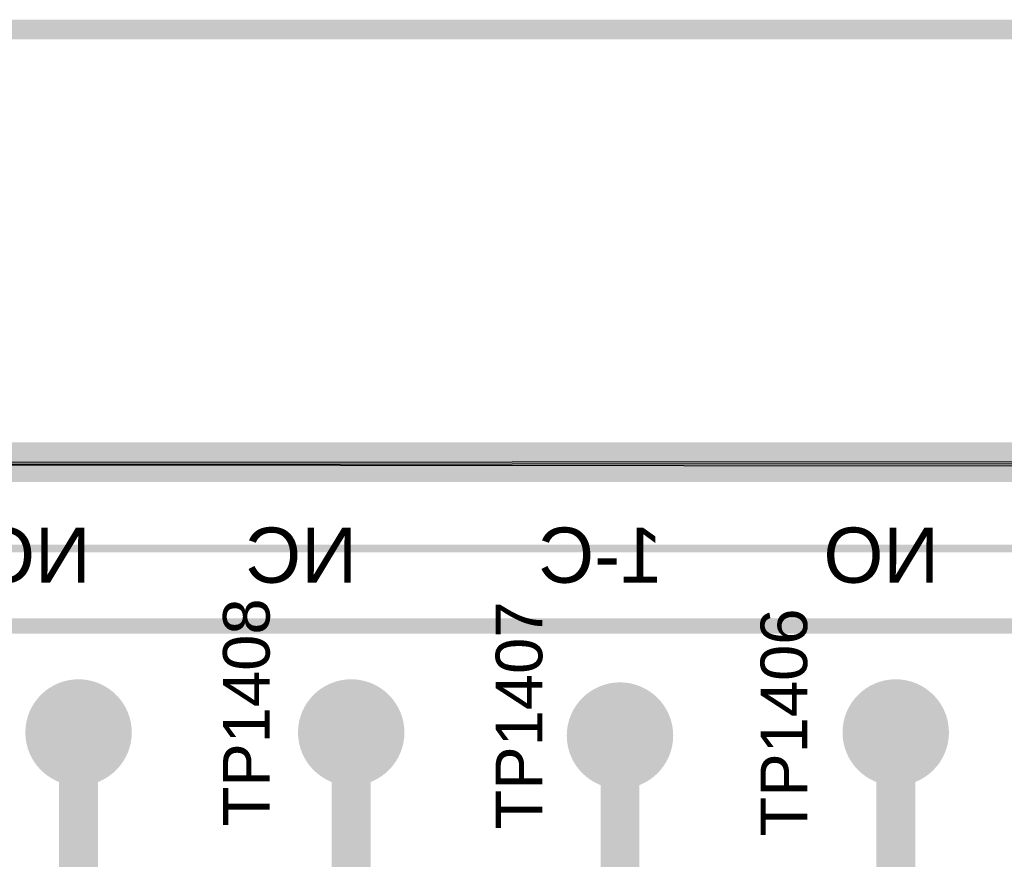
# Model space of a CAD drawing. Header units: inches. Extents: x -6 to 11.2, y -2.2 to 8.3.
# Tile 107 of 256: x 0.706 to 1.205, y 2.549 to 2.974. Entities that reach past the tile are written whole.
import ezdxf

# ---------------------------------------------------------------- set-up
doc = ezdxf.new("R2010")
doc.units = ezdxf.units.IN
doc.header["$MEASUREMENT"] = 0
for name, color, linetype in [('Board Layer Stack Bottom Overlay', 54, 'Continuous'), ('Board Outline', 76, 'Continuous'), ('Bottom Comp Body -Top13)-Comp Body -Bot14)', 56, 'Continuous'), ('Bottom Courtyard -Top15)-Courtyard -Bot16)', 56, 'Continuous'), ('Keep-Out Layer', 6, 'Continuous'), ('Layer 1- Top', 1, 'Continuous'), ('Layer 2- GND', 16, 'Continuous'), ('Layer 7- PWR', 76, 'Continuous'), ('Notes', 56, 'Continuous'), ('Top Overlay', 2, 'Continuous'), ('Top Solder', 216, 'Continuous')]:
    doc.layers.add(name, color=color, linetype=linetype)
doc.styles.add('Arial', font='txt', dxfattribs={"height": 0.2})

# ---------------------------------------------------------------- blocks, each defined once
blk = doc.blocks.new('TEST_PAD_1_27_____SS_17')
at = {"layer": 'Layer 1- Top'}
h = blk.add_hatch(color=7, dxfattribs=at)
edge = h.paths.add_edge_path()
edge.add_arc((0, 0), 0.025, 0, 360)
at = {"layer": 'Top Solder'}
h = blk.add_hatch(color=216, dxfattribs=at)
edge = h.paths.add_edge_path()
edge.add_arc((0, 0), 0.02697, 0, 360)
blk = doc.blocks.new('TEST_PAD_1_27_____SS_18')
at = {"layer": 'Layer 1- Top'}
h = blk.add_hatch(color=7, dxfattribs=at)
edge = h.paths.add_edge_path()
edge.add_arc((0, 0), 0.025, 0, 360)
at = {"layer": 'Top Solder'}
h = blk.add_hatch(color=216, dxfattribs=at)
edge = h.paths.add_edge_path()
edge.add_arc((0, 0), 0.02697, 0, 360)
blk = doc.blocks.new('TEST_PAD_1_27_____SS_19')
at = {"layer": 'Layer 1- Top'}
h = blk.add_hatch(color=7, dxfattribs=at)
edge = h.paths.add_edge_path()
edge.add_arc((0, 0), 0.025, 0, 360)
at = {"layer": 'Top Solder'}
h = blk.add_hatch(color=216, dxfattribs=at)
edge = h.paths.add_edge_path()
edge.add_arc((0, 0), 0.02697, 0, 360)
blk = doc.blocks.new('TEST_PAD_1_27_____SS_20')
at = {"layer": 'Layer 1- Top'}
h = blk.add_hatch(color=7, dxfattribs=at)
edge = h.paths.add_edge_path()
edge.add_arc((0, 0), 0.025, 0, 360)
at = {"layer": 'Top Solder'}
h = blk.add_hatch(color=216, dxfattribs=at)
edge = h.paths.add_edge_path()
edge.add_arc((0, 0), 0.02697, 0, 360)
blk = doc.blocks.new('1843648_B_186')
at = {"layer": 'Board Layer Stack Bottom Overlay'}
blk.add_lwpolyline([(0.78543, -0.16732, 0.00787, 0.00787, 0), (-0.09646, -0.16732, 0.00787, 0.00787, 0)], format="xyseb", dxfattribs=at)
at = {"layer": 'Bottom Comp Body -Top13)-Comp Body -Bot14)'}
blk.add_lwpolyline([(0.78543, -0.16732, 0.00394, 0.00394, 0), (-0.09646, -0.16732, 0.00394, 0.00394, 0)], format="xyseb", dxfattribs=at)
at = {"layer": 'Bottom Courtyard -Top15)-Courtyard -Bot16)'}
blk.add_lwpolyline([(0.8248, -0.20669, 0.00394, 0.00394, 0), (-0.13583, -0.20669, 0.00394, 0.00394, 0)], format="xyseb", dxfattribs=at)

msp = doc.modelspace()

# ---------------------------------------------------------------- linework, layer by layer
at = {"layer": 'Board Outline'}
msp.add_lwpolyline([(-0.00001, 2.74999, 0.015, 0.015, 0), (5.39999, 2.74999, 0.015, 0.015, 0)], format="xyseb", dxfattribs=at)
at = {"layer": 'Keep-Out Layer'}
msp.add_line((0.00236, 2.74921), (1.28661, 2.74814), dxfattribs=at)
msp.add_lwpolyline([(0, 2.74921, 0.01, 0.01, 0), (1.2878, 2.74921, 0.01, 0.01, 0)], format="xyseb", dxfattribs=at)
at = {"layer": 'Layer 1- Top'}
for points in [[(0.73583, 2.50315, 0.01969, 0.01969, 0), (0.73583, 2.61299, 0.01969, 0.01969, 0)], [(0.87402, 2.51181, 0.01969, 0.01969, 0), (0.87402, 2.61299, 0.01969, 0.01969, 0)], [(1.01024, 2.51378, 0.01969, 0.01969, 0), (1.01024, 2.61142, 0.01969, 0.01969, 0)], [(1.15, 2.50787, 0.01969, 0.01969, 0), (1.15, 2.61299, 0.01969, 0.01969, 0)]]:
    msp.add_lwpolyline(points, format="xyseb", dxfattribs=at)
for points in [[(0.73091, 2.61299, 0.00984, 0.00984, 1), (0.74075, 2.61299, 0.00984, 0.00984, 1)], [(0.86909, 2.61299, 0.00984, 0.00984, 1), (0.87894, 2.61299, 0.00984, 0.00984, 1)], [(1.00531, 2.61142, 0.00984, 0.00984, 1), (1.01516, 2.61142, 0.00984, 0.00984, 1)], [(1.14508, 2.61299, 0.00984, 0.00984, 1), (1.15492, 2.61299, 0.00984, 0.00984, 1)]]:
    msp.add_lwpolyline(points, format="xyseb", close=True, dxfattribs=at)
at = {"layer": 'Layer 2- GND'}
msp.add_line((0.00197, 2.74862), (1.28937, 2.74941), dxfattribs=at)
msp.add_lwpolyline([(-0.00001, 2.74999, 0.02, 0.02, 0), (5.39999, 2.74999, 0.02, 0.02, 0)], format="xyseb", dxfattribs=at)
at = {"layer": 'Layer 7- PWR'}
msp.add_line((0, 2.74961), (1.2874, 2.75039), dxfattribs=at)
msp.add_lwpolyline([(-0.00001, 2.74999, 0.02, 0.02, 0), (5.39999, 2.74999, 0.02, 0.02, 0)], format="xyseb", dxfattribs=at)
at = {"layer": 'Notes'}
msp.add_lwpolyline([(-0.00001, 2.96929, 0.01, 0.01, 0), (2.50804, 2.96929, 0.01, 0.01, 0)], format="xyseb", dxfattribs=at)

# ---------------------------------------------------------------- block references
for name, p, rotation in [('1843648_B_186', (1.15, 2.49961), 180), ('TEST_PAD_1_27_____SS_17', (0.73583, 2.61299), 90), ('TEST_PAD_1_27_____SS_18', (0.87402, 2.61299), 90), ('TEST_PAD_1_27_____SS_20', (1.15, 2.61299), 90), ('TEST_PAD_1_27_____SS_19', (1.01024, 2.61142), 90)]:
    msp.add_blockref(name, p, dxfattribs=dict(rotation=rotation))

# ---------------------------------------------------------------- texts
at = {"layer": 'Board Layer Stack Bottom Overlay', "style": 'Arial', "text_generation_flag": 2}
for s, p in [('NO', (0.74199, 2.68887)), ('NC', (0.87699, 2.68887)), ('1-C', (1.03199, 2.68887)), ('NO', (1.17199, 2.68887))]:
    msp.add_text(s, height=0.028, rotation=360, dxfattribs=at).set_placement(p)
at = {"layer": 'Top Overlay', "style": 'Arial'}
for s, p in [('TP1408', (0.83267, 2.56538)), ('TP1407', (0.97086, 2.5638)), ('TP1406', (1.10511, 2.56026))]:
    msp.add_text(s, height=0.023622, rotation=90, dxfattribs=at).set_placement(p)

doc.saveas('drawing.dxf')
